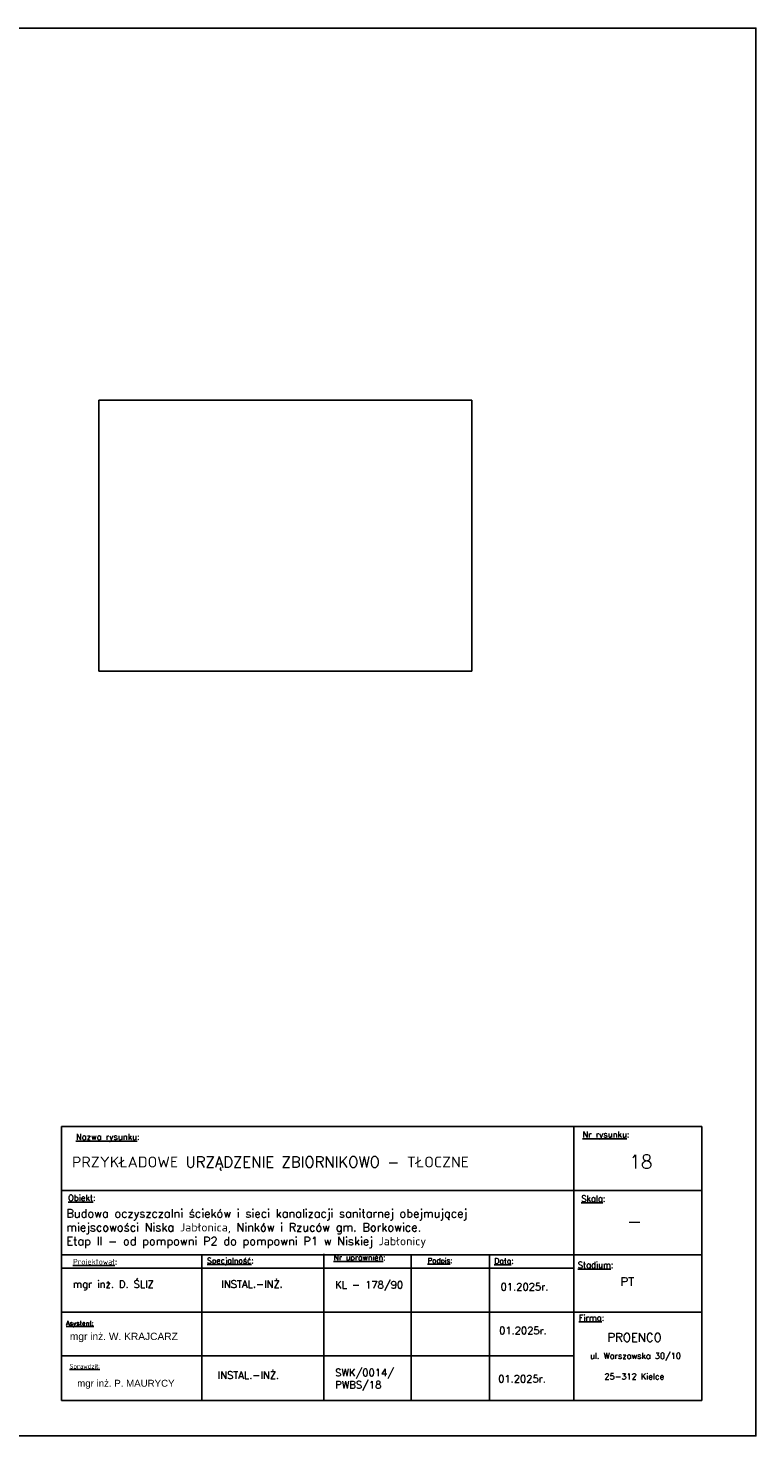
# Model space of a CAD drawing. Header units: millimetres. Extents: x 5659 to 8684, y 1431 to 2118.
# Tile 37 of 53: x 7338 to 7491, y 1431 to 1728. Entities that reach past the tile are written whole.
import ezdxf

# ---------------------------------------------------------------- set-up
doc = ezdxf.new("R2010")
doc.units = ezdxf.units.MM
doc.set_wipeout_variables(frame=1)
doc.linetypes.add('GDE', pattern=[0])
doc.layers.add('EDZPD_L_0', color=3, linetype='GDE', lineweight=18)
doc.layers.add('TABELKI', color=7, linetype='Continuous', lineweight=25)
doc.layers.add('O_A', color=7, linetype='Continuous')
doc.styles.get("Standard").update_dxf_attribs({"font": 'arial.ttf'})
picture_1 = doc.add_image_def('image2.tif', size_in_pixel=(929, 675))

msp = doc.modelspace()

# ---------------------------------------------------------------- linework, layer by layer
at = {"layer": 'EDZPD_L_0', "linetype": 'GDE'}
msp.add_line((7428.707, 1473.597), (7428.235, 1474.209), dxfattribs=at)
at = {"layer": 'O_A'}
msp.add_lwpolyline([(7071.043, 1727.795), (7491.043, 1727.795), (7491.043, 1430.795), (7071.043, 1430.795)], close=True, dxfattribs=at)
at = {"layer": 'TABELKI'}
msp.add_line((7412.141, 1467.144), (7479.653, 1467.144), dxfattribs=at)

# ---------------------------------------------------------------- pictures from other files: only their frames are drawn
at = {"color": 7, "true_color": 0xffffff}
image = msp.add_image(picture_1, insert=(7352.501, 1592.129), size_in_units=(78.655, 57.15), rotation=0, dxfattribs=at)
image.dxf.flags = 15

# ---------------------------------------------------------------- next in the draw order: wipeouts: each hides what was drawn before it
msp.add_wipeout([(7344.63, 1496.038), (7479.653, 1496.038), (7479.653, 1438.25), (7344.63, 1438.25)]).dxf.layer = 'TABELKI'

# ---------------------------------------------------------------- next in the draw order: linework, layer by layer
at = {"layer": 'TABELKI'}
msp.add_line((7412.141, 1467.144), (7479.653, 1467.144), dxfattribs=at)

# ---------------------------------------------------------------- next in the draw order: wipeouts: each hides what was drawn before it
msp.add_wipeout([(7344.63, 1496.038), (7479.653, 1496.038), (7479.653, 1438.25), (7344.63, 1438.25)]).dxf.layer = 'TABELKI'

# ---------------------------------------------------------------- next in the draw order: linework, layer by layer
for p, q in [((7344.63, 1496.038), (7479.653, 1496.038)), ((7344.63, 1438.25), (7344.63, 1496.038)), ((7452.647, 1496.038), (7452.647, 1438.25)), ((7479.653, 1496.038), (7479.653, 1438.25)), ((7344.63, 1482.525), (7479.653, 1482.525)), ((7344.63, 1469.011), (7479.653, 1469.011)), ((7374.198, 1469.011), (7374.201, 1438.25)), ((7399.914, 1469.168), (7399.917, 1438.25)), ((7418.371, 1469.011), (7418.374, 1438.25)), ((7434.885, 1468.854), (7434.888, 1438.25)), ((7344.63, 1466.174), (7452.647, 1466.174)), ((7344.63, 1456.909), (7479.653, 1456.909)), ((7344.638, 1447.643), (7452.656, 1447.643)), ((7479.653, 1438.25), (7344.63, 1438.25))]:
    msp.add_line(p, q, dxfattribs=at)

# ---------------------------------------------------------------- next in the draw order: texts
at = {"layer": 'TABELKI', "attachment_point": 1}
for s, insert, char_height, width in [('{\\Fsimplex.shx|c238;\\LNazwa rysunku\\l:}', (7347.664, 1494.517), 1.27764, 51.28511), ('{\\Fsimplex.shx|c238;\\LNr rysunku\\l:}', (7454.492, 1495.028), 1.27764, 51.28511), ('{\\Fsimplex.shx|c238;\\LObiekt\\l:}', (7345.998, 1481.648), 1.27764, 51.28511), ('{\\Fsimplex.shx|c238;\\LSkala\\l:}', (7454.237, 1481.476), 1.27764, 51.28511), ('{\\Fsimplex.shx|c238;\\LProjektował\\l:}', (7347.032, 1468.117), 1.17936, 47.3401), ('{\\Fsimplex|c238;\\LSpecjalność\\l:}', (7375.294, 1468.355), 1.17936, 47.3401), ('{\\Fsimplex.shx|c238;\\LNr uprawnień\\l:}', (7401.983, 1469.011), 1.17936, 47.3401), ('{\\Fsimplex.shx|c238;\\LPodpis\\l:}', (7421.823, 1468.308), 1.08108, 47.3401), ('{\\Fsimplex.shx|c238;\\LData\\l:}', (7435.878, 1468.279), 1.17936, 47.3401), ('{\\Fsimplex.shx|c238;\\LStadium\\l:}', (7453.5, 1467.484), 1.27764, 51.28511), ('{\\Fsimplex.shx|c238;\\LFirma\\l:}', (7453.711, 1456.354), 1.27764, 51.28511), ('{\\fsimplex.shx|b0|i0|c238|p0;\\LAsystent:}', (7345.562, 1455.048), 0.9828, 39.45009), ('{\\Fsimplex.shx|c238;ul. Warszawska 30/10}', (7456.063, 1448.31), 1.26126, 35.50508), ('{\\fsimplex.shx|b0|i0|c238|p0;\\LSprawdził:}', (7346.304, 1445.968), 0.9828, 39.45009), ('{\\Fsimplex.shx|c238;25-312 Kielce}', (7459.119, 1443.948), 1.26126, 35.50508)]:
    msp.add_mtext(s, dxfattribs=dict(at, insert=insert, char_height=char_height, width=width))
at = {"layer": 'TABELKI', "lineweight": 25, "attachment_point": 1}
for s, insert, char_height, width in [('{\\fsimplex.shx|b0|i0|c238|p0;PRZYKŁADOWE URZĄDZENIE ZBIORNIKOWO - TŁOCZNE}', (7346.835, 1489.723), 2.2932, 117.96163), ('{\\fsimplex.shx|b0|i0|c238|p0;18}', (7464.339, 1490.065), 2.8665, 71.01016), ('\\pt116.74;{\\Fsimplex|c238;Budowa oczyszczalni ścieków i sieci kanalizacji sanitarnej obejmującej \\Pmiejscowości Niska Jabłonica, Ninków i Rzuców gm. Borkowice. \\PEtap II - od pompowni P2 do pompowni P1 w Niskiej Jabłonicy}', (7345.635, 1478.588), 1.75135, 116.13409), ('{\\fsimplex.shx|b0|i0|c238|p0;-}', (7463.843, 1477.507), 2.8665, 71.01016), ('{\\Fsimplex|c238;PT}', (7462.507, 1464.227), 1.8018, 71.01016), ('{\\Fsimplex.shx|c238;\\H0.6622x;mgr inż. D. ŚLIZ}', (7346.986, 1463.572), 2.31892, 82.57314), ('{\\Fsimplex.shx|c238;INSTAL.-INŻ.}', (7378.317, 1463.59), 1.53563, 107.34508), ('{\\Fsimplex.shx|c238;KL - 178/90}', (7402.325, 1463.437), 1.53563, 107.34508), ('{\\fsimplex.shx|b0|i0|c238|p0;01.2025r.}', (7437.223, 1463.009), 1.53563, 107.34508), ('{\\H0.6622x;mgr inż. W. KRAJCARZ}', (7346.378, 1452.553), 2.31892, 82.57314), ('{\\fsimplex.shx|b0|i0|c238|p0;01.2025r.}', (7436.895, 1453.776), 1.53563, 107.34508), ('{\\Fsimplex.shx|c238;INSTAL.-INŻ.}', (7377.551, 1444.371), 1.53563, 107.34508), ('{\\Fsimplex|c238;SWK/0014/\\PPWBS/18}', (7402.327, 1444.906), 1.53563, 107.34508), ('{\\fsimplex.shx|b0|i0|c238|p0;01.2025r.}', (7436.697, 1443.594), 1.53563, 107.34508), ('mgr inż. P. MAURYCY', (7347.919, 1442.624), 1.46092, 52.02108)]:
    msp.add_mtext(s, dxfattribs=dict(at, insert=insert, char_height=char_height, width=width))
at = {"layer": 'TABELKI', "lineweight": 30, "insert": (7459.753, 1452.458), "char_height": 1.8018, "width": 71.01016, "attachment_point": 1}
msp.add_mtext('{\\Fsimplex.shx|c238;PROENCO}', dxfattribs=at)

doc.saveas('drawing.dxf')
